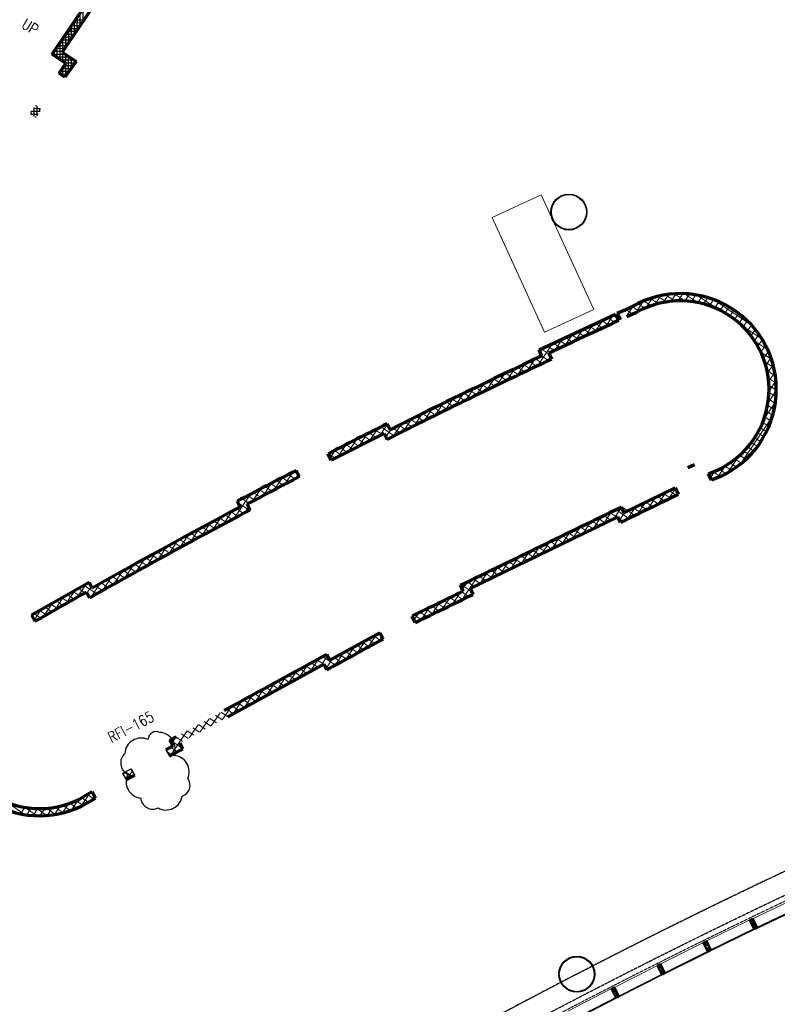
# Model space of a CAD drawing. Header units: millimetres. Extents: x 98667 to 994031, y -2704 to 533009.
# Tile 189 of 256: x 619193 to 640217, y 357176 to 384505. Entities that reach past the tile are written whole.
import ezdxf

# ---------------------------------------------------------------- set-up
doc = ezdxf.new("R2010")
doc.units = ezdxf.units.MM
for name, pattern in [('AP03000E0$0$CENTER', [50.8, 31.75, -6.35, 6.35, -6.35]), ('AP03000E0$0$HIDDEN', [9.525, 6.35, -3.175]), ('AP03000E0$0$HIDDENX2', [19.05, 12.7, -6.35]), ('sp00000g0$0$CENTER', [50.8, 31.75, -6.35, 6.35, -6.35])]:
    doc.linetypes.add(name, pattern=pattern)
for name, color, linetype, lineweight in [('0_F&B AREA', 3, 'Continuous', 0), ('A-ANNO-TARG', 4, 'Continuous', 30), ('A-WALL-FULL', 6, 'Continuous', 70), ('A-WALL-PATT', 5, 'Continuous', 15), ('AP03000E0$0$A-FLOR-EDGE', 1, 'AP03000E0$0$HIDDENX2', 15), ('AP03000E0$0$A-GLAZ-FULL-EXTR', 2, 'Continuous', 20), ('AP03000E0$0$A-GLAZ-MULL-EXTR', 3, 'Continuous', 35), ('AP03000E0$0$A-WALL-FNSH', 1, 'Continuous', 15), ('AP0400R00$0$A-WALL FULL', 6, 'Continuous', 25)]:
    doc.layers.add(name, color=color, linetype=linetype, lineweight=lineweight)
for name, color, linetype in [('A-COL ENCLOUSER INNER', 1, 'Continuous'), ('A-COL ENCLOUSER OUTER', 6, 'Continuous'), ('A-WALL-PATT-50', 5, 'Continuous'), ('sp00000g0$0$S-GRID', 1, 'sp00000g0$0$CENTER')]:
    doc.layers.add(name, color=color, linetype=linetype)
doc.layers.add('A-REV 20150828_DOOR SHIFT CHANGE', color=7, linetype='Continuous', plot=False)
doc.layers.add('AP03000E0$0$A-Slab Edge Guide', color=55, linetype='Continuous', lineweight=15, plot=False)
doc.styles.add('SOM-TEXT', font='SIMPLEX.shx', dxfattribs={"width": 0.8})

msp = doc.modelspace()

# ---------------------------------------------------------------- linework, layer by layer
at = {"color": 251, "linetype": 'AP03000E0$0$CENTER'}
for p, q in [((639492, 359536), (639623, 359266)), ((638208, 358910), (638340, 358641)), ((636929, 358275), (637063, 358007)), ((635654, 357629), (635791, 357362))]:
    msp.add_line(p, q, dxfattribs=at)
at = {"layer": '0_F&B AREA', "color": 251}
for p, q in [((633666, 379640), (632302, 379015)), ((635123, 376457), (633666, 379640)), ((632302, 379015), (633759, 375833)), ((633759, 375833), (635123, 376457))]:
    msp.add_line(p, q, dxfattribs=at)
at = {"layer": 'A-COL ENCLOUSER INNER', "color": 251}
for centre, radius in [((634433, 379166), 494), ((634433, 379166), 485), ((634653, 358012), 494), ((634653, 358012), 485)]:
    msp.add_circle(centre, radius, dxfattribs=at)
at = {"layer": 'A-COL ENCLOUSER OUTER', "color": 251}
for centre in [(634433, 379166), (634653, 358012)]:
    msp.add_circle(centre, 500, dxfattribs=at)
at = {"layer": 'A-REV 20150828_DOOR SHIFT CHANGE', "color": 251}
for centre, radius, start, end in [((622565, 364109), 458, 65.8969, 175.8969), ((622987, 364510), 235, 65.8969, 175.8969), ((623052, 364268), 458, 336.1193, 86.1193), ((622356, 363880), 360, 133.2718, 243.2718), ((623439, 363626), 458, 336.1193, 86.1193), ((622603, 363353), 458, 153.5025, 263.5025), ((623612, 363253), 310, 287.3908, 37.3908), ((623252, 363027), 458, 241.2669, 351.2669), ((622887, 362930), 337, 185.3573, 295.3573)]:
    msp.add_arc(centre, radius, start, end, dxfattribs=at)
at = {"layer": 'A-WALL-FULL', "color": 251}
for p, q in [((620092, 383550), (623887, 389182)), ((624228, 389332), (620369, 383604)), ((620478, 383290), (620092, 383550)), ((620369, 383604), (620758, 383343)), ((620285, 383024), (620478, 383290)), ((620758, 383343), (620448, 382906)), ((620448, 382907), (620285, 383024)), ((620448, 382906), (620448, 382907))]:
    msp.add_line(p, q, dxfattribs=at)
at = {"layer": 'A-WALL-FULL', "color": 251, "linetype": 'ByBlock'}
for p, q in [((633606, 375341), (635729, 376334)), ((635729, 376334), (635813, 376152)), ((635957, 376437), (635775, 376350)), ((635775, 376350), (635858, 376171)), ((635957, 376437), (636204, 376550)), ((635957, 376437), (635957, 376437)), ((635957, 376437), (635957, 376437)), ((636290, 376369), (636040, 376255)), ((633684, 375177), (633606, 375341)), ((633873, 375246), (633951, 375082)), ((629394, 373288), (629476, 373125)), ((629304, 373021), (627841, 372281)), ((629387, 372857), (629304, 373021)), ((627841, 372281), (627751, 372456)), ((626863, 371993), (626951, 371823)), ((637733, 372076), (637915, 372159)), ((638309, 371901), (638550, 372004)), ((638392, 371720), (638309, 371901)), ((638639, 371825), (638392, 371720)), ((635962, 370817), (637383, 371508)), ((637383, 371508), (637470, 371329)), ((625315, 370979), (625230, 371138)), ((625501, 371055), (625585, 370896)), ((635883, 370978), (635962, 370817)), ((635792, 370710), (631692, 368715)), ((635870, 370549), (635792, 370710)), ((621120, 368887), (619519, 367976)), ((621208, 368731), (621120, 368887)), ((631503, 368645), (631425, 368807)), ((631692, 368715), (631770, 368553)), ((619519, 367976), (619617, 367806)), ((630170, 367773), (630083, 367953)), ((627799, 366731), (629185, 367490)), ((629185, 367490), (629281, 367314)), ((627713, 366889), (627799, 366731)), ((627634, 366617), (624967, 365157)), ((627720, 366459), (627634, 366617)), ((623449, 364349), (623363, 364507)), ((623635, 364428), (623720, 364269)), ((621200, 363072), (620976, 362942)), ((621301, 362900), (621200, 363072)), ((621076, 362769), (621301, 362900))]:
    msp.add_line(p, q, dxfattribs=at)
for centre, radius, start, end in [((637528, 374242), 2661, 294.6857, 119.8413), ((637527, 374242), 2461, 294.5816, 120.1741), ((728269, 175616), 220823, 114.75177, 115.30736), ((720711, 191291), 203240, 115.27005, 116.70144), ((721165, 190386), 204452, 115.33301, 116.6451), ((667317, 296401), 85731, 116.25357, 117.48451), ((664103, 298942), 81996, 117.01143, 118.2991), ((1582046, -1434277), 2043087, 117.870623, 117.916627), ((1493200, -1386786), 1955311, 115.953642, 116.005799), ((717574, 197591), 196206, 117.95873, 119.44137), ((717574, 197590), 196407, 118.01714, 119.38355), ((-7891318, 17874627), 19470256, 295.9592273, 295.9738214), ((728819, 177022), 219826, 119.35864, 119.78617), ((567829, 338548), 61122, 29.29848, 29.46746), ((3516313, -5557538), 6591037, 115.9563808, 115.970115), ((-628537, 2953335), 2875669, 295.957816, 295.993279), ((619747, 365045), 2636, 120.2945, 300.2945), ((1568032, -1347907), 1955311, 118.69215, 118.744306), ((619747, 365045), 2436, 120.2945, 300.2984), ((-8726036, 17443137), 19470256, 298.7027904, 298.7123288), ((-8726036, 17443137), 19470256, 298.6977347, 298.6983088), ((3788104, -5417237), 6591037, 118.6948882, 118.6968345), ((-758643, 2885885), 2875669, 298.723334, 298.731786), ((-758643, 2885885), 2875669, 298.696323, 298.701499)]:
    msp.add_arc(centre, radius, start, end, dxfattribs=at)
at = {"layer": 'A-WALL-PATT', "color": 251, "linetype": 'Continuous'}
for p, q in [((620872, 384350), (620872, 384709)), ((620861, 384334), (620620, 384335)), ((620712, 384113), (620713, 384472)), ((620968, 384492), (620727, 384493)), ((620393, 383640), (620394, 383999)), ((620647, 384017), (620407, 384018)), ((620754, 384175), (620514, 384176)), ((620553, 383877), (620554, 384236)), ((620434, 383700), (620193, 383701)), ((620234, 383454), (620235, 383763)), ((620540, 383858), (620300, 383859)), ((620462, 383541), (620104, 383542)), ((620392, 383347), (620393, 383587)), ((620550, 383051), (620552, 383481)), ((620700, 383382), (620340, 383383)), ((620391, 382947), (620392, 383171)), ((620672, 383223), (620430, 383224)), ((620710, 383276), (620710, 383375)), ((620560, 383065), (620315, 383065)), ((620448, 382906), (620448, 382906)), ((637050, 376656), (637203, 376883)), ((637118, 376871), (637374, 376698)), ((637264, 376689), (637407, 376900)), ((637362, 376897), (637655, 376699)), ((637464, 376702), (637599, 376902)), ((637641, 376900), (638002, 376656)), ((637654, 376699), (637783, 376890)), ((637835, 376683), (637959, 376867)), ((636278, 376364), (636503, 376698)), ((636346, 376626), (636539, 376496)), ((636516, 376703), (636718, 376566)), ((636567, 376508), (636756, 376788)), ((636699, 376770), (636914, 376625)), ((636820, 376599), (636988, 376847)), ((636899, 376827), (637131, 376671)), ((637978, 376864), (638539, 376485)), ((638008, 376655), (638128, 376834)), ((638173, 376616), (638291, 376791)), ((638332, 376567), (638447, 376739)), ((638448, 376738), (639501, 376026)), ((638484, 376509), (638598, 376678)), ((638630, 376442), (638743, 376609)), ((636018, 376465), (636212, 376334)), ((636029, 376279), (636217, 376557)), ((636187, 376542), (636374, 376416)), ((638770, 376366), (638882, 376532)), ((638904, 376281), (639017, 376447)), ((639033, 376188), (639145, 376354)), ((635166, 375853), (635381, 376171)), ((635176, 376075), (635368, 375946)), ((635344, 376154), (635536, 376024)), ((635445, 375982), (635661, 376302)), ((635512, 376232), (635704, 376102)), ((635679, 376310), (635767, 376251)), ((635724, 376111), (635788, 376206)), ((636038, 376260), (636043, 376256)), ((639156, 376086), (639269, 376253)), ((639273, 375976), (639387, 376145)), ((634325, 375460), (634541, 375778)), ((634606, 375591), (634821, 375909)), ((634674, 375840), (634864, 375712)), ((634841, 375919), (635032, 375790)), ((634886, 375722), (635101, 376040)), ((635009, 375997), (635199, 375868)), ((639231, 376017), (639793, 375638)), ((639384, 375856), (639500, 376028)), ((639489, 375728), (639607, 375902)), ((633738, 375158), (633980, 375516)), ((634003, 375527), (634194, 375398)), ((634044, 375327), (634260, 375647)), ((634171, 375605), (634361, 375477)), ((634339, 375684), (634529, 375555)), ((634506, 375762), (634696, 375634)), ((639586, 375589), (639707, 375768)), ((639590, 375583), (639952, 375338)), ((639677, 375439), (639801, 375623)), ((633633, 375286), (633700, 375385)), ((633668, 375370), (633882, 375226)), ((633836, 375449), (634027, 375319)), ((639759, 375278), (639888, 375469)), ((639759, 375277), (640053, 375078)), ((639832, 375102), (639968, 375303)), ((632997, 374628), (633218, 374956)), ((633280, 374763), (633501, 375090)), ((633343, 375015), (633536, 374885)), ((633510, 375094), (633702, 374964)), ((633562, 374898), (633738, 375158)), ((633676, 375173), (633869, 375043)), ((633844, 375031), (633892, 375103)), ((633892, 375103), (633921, 375145)), ((639863, 375015), (640120, 374842)), ((639895, 374911), (640038, 375123)), ((632429, 374356), (632652, 374685)), ((632679, 374698), (632871, 374568)), ((632713, 374492), (632935, 374821)), ((632845, 374777), (633037, 374647)), ((633011, 374857), (633203, 374727)), ((633177, 374936), (633369, 374806)), ((639928, 374779), (640161, 374622)), ((639944, 374701), (640098, 374929)), ((639977, 374467), (640146, 374716)), ((631860, 374080), (632083, 374411)), ((632145, 374218), (632368, 374548)), ((632182, 374459), (632374, 374329)), ((632348, 374538), (632539, 374409)), ((632513, 374618), (632705, 374488)), ((639967, 374562), (640182, 374416)), ((639987, 374198), (640178, 374479)), ((631288, 373801), (631513, 374133)), ((631523, 374138), (631714, 374009)), ((631574, 373941), (631798, 374272)), ((631687, 374218), (631879, 374089)), ((631852, 374299), (632044, 374169)), ((632017, 374379), (632209, 374249)), ((639960, 373874), (640188, 374211)), ((639985, 374358), (640188, 374221)), ((639986, 374165), (640180, 374034)), ((631001, 373660), (631226, 373993)), ((631029, 373897), (631220, 373768)), ((631194, 373977), (631385, 373848)), ((631358, 374058), (631549, 373929)), ((639848, 373425), (640165, 373894)), ((639974, 373982), (640160, 373856)), ((630426, 373376), (630652, 373711)), ((630537, 373654), (630728, 373526)), ((630701, 373735), (630892, 373606)), ((630714, 373518), (630940, 373853)), ((630865, 373816), (631056, 373687)), ((639913, 373640), (640089, 373521)), ((639949, 373807), (640129, 373686)), ((629848, 373088), (630076, 373425)), ((629884, 373330), (630074, 373201)), ((630047, 373411), (630237, 373282)), ((630137, 373233), (630364, 373569)), ((630210, 373492), (630401, 373364)), ((630374, 373573), (630564, 373445)), ((639185, 372161), (640076, 373479)), ((639811, 373326), (639980, 373211)), ((639867, 373480), (640039, 373363)), ((628895, 373040), (629086, 372911)), ((628897, 372815), (629127, 373156)), ((629058, 373122), (629248, 372993)), ((629188, 372963), (629400, 373276)), ((629221, 373203), (629450, 373048)), ((629353, 372923), (629462, 373084)), ((629385, 373284), (629402, 373272)), ((629450, 373048), (629585, 372957)), ((629462, 373084), (629497, 373136)), ((629558, 372943), (629787, 373281)), ((629558, 373167), (629748, 373038)), ((629721, 373248), (629911, 373120)), ((639746, 373178), (639914, 373065)), ((628315, 372521), (628547, 372865)), ((628408, 372794), (628600, 372665)), ((628570, 372876), (628762, 372747)), ((628606, 372668), (628838, 373011)), ((628732, 372958), (628924, 372829)), ((629354, 372921), (629398, 372892)), ((629398, 372892), (629423, 372875)), ((639499, 372770), (639665, 372658)), ((639590, 372900), (639756, 372788)), ((639672, 373036), (639839, 372924)), ((627810, 372341), (627961, 372565)), ((627925, 372546), (628113, 372419)), ((628023, 372373), (628255, 372716)), ((628086, 372629), (628275, 372501)), ((628247, 372712), (628438, 372583)), ((639292, 372527), (639460, 372413)), ((639400, 372646), (639567, 372533)), ((627765, 372463), (627951, 372337)), ((638834, 371924), (639150, 372393)), ((639049, 372308), (639222, 372191)), ((639175, 372415), (639345, 372299)), ((626550, 371611), (626780, 371951)), ((626803, 371963), (626918, 371885)), ((638360, 371790), (638486, 371977)), ((638436, 371956), (638633, 371822)), ((638549, 371786), (638775, 372121)), ((638608, 372031), (638797, 371904)), ((638766, 372116), (638948, 371993)), ((638913, 372208), (639090, 372089)), ((626252, 371453), (626486, 371800)), ((626321, 371714), (626507, 371588)), ((626481, 371797), (626666, 371672)), ((626642, 371880), (626825, 371757)), ((626848, 371769), (626922, 371878)), ((638343, 371827), (638459, 371748)), ((625655, 371137), (625894, 371491)), ((625841, 371464), (626030, 371336)), ((625953, 371295), (626191, 371647)), ((626001, 371547), (626189, 371420)), ((626161, 371631), (626348, 371504)), ((637189, 371191), (637391, 371491)), ((637226, 371432), (637418, 371303)), ((625249, 371103), (625296, 371173)), ((625349, 370969), (625596, 371333)), ((625365, 371210), (625553, 371083)), ((625524, 371295), (625712, 371168)), ((625682, 371379), (625871, 371252)), ((636617, 370913), (636841, 371245)), ((636732, 371191), (636923, 371062)), ((636897, 371272), (637088, 371142)), ((636903, 371052), (637127, 371384)), ((637062, 371352), (637253, 371223)), ((624840, 370498), (625080, 370854)), ((625140, 370659), (625349, 370969)), ((625218, 370927), (625405, 370800)), ((625254, 371094), (625514, 370918)), ((625440, 370819), (625508, 370920)), ((625508, 370920), (625544, 370974)), ((625515, 370918), (625564, 370885)), ((635676, 370654), (635901, 370987)), ((635736, 370907), (636100, 370661)), ((635901, 370987), (636264, 370741)), ((636046, 370634), (636270, 370966)), ((636238, 370951), (636429, 370821)), ((636331, 370774), (636556, 371106)), ((636403, 371031), (636594, 370902)), ((636567, 371111), (636759, 370982)), ((624539, 370337), (624780, 370693)), ((624585, 370588), (624772, 370462)), ((624743, 370673), (624930, 370547)), ((624901, 370758), (625088, 370631)), ((625059, 370843), (625246, 370716)), ((635077, 370586), (635269, 370456)), ((635104, 370376), (635329, 370708)), ((635242, 370666), (635434, 370536)), ((635390, 370515), (635615, 370848)), ((635407, 370746), (635599, 370616)), ((635571, 370826), (635763, 370697)), ((635816, 370661), (635935, 370581)), ((635839, 370613), (635984, 370827)), ((623935, 370010), (624177, 370369)), ((624112, 370333), (624299, 370207)), ((624237, 370174), (624479, 370532)), ((624269, 370419), (624456, 370292)), ((624427, 370504), (624614, 370377)), ((634533, 370098), (634758, 370430)), ((634583, 370345), (634775, 370215)), ((634748, 370425), (634939, 370296)), ((634819, 370237), (635043, 370569)), ((634912, 370505), (635104, 370376)), ((623328, 369679), (623572, 370040)), ((623632, 369845), (623875, 370205)), ((623640, 370077), (623827, 369951)), ((623797, 370163), (623984, 370037)), ((623954, 370248), (624141, 370122)), ((633962, 369820), (634186, 370152)), ((634089, 370104), (634280, 369975)), ((634247, 369959), (634472, 370291)), ((634253, 370184), (634445, 370055)), ((634418, 370265), (634610, 370135)), ((623023, 369512), (623268, 369874)), ((623170, 369820), (623356, 369694)), ((623326, 369906), (623513, 369780)), ((623483, 369992), (623670, 369866)), ((633391, 369542), (633615, 369874)), ((633430, 369783), (633621, 369654)), ((633594, 369863), (633786, 369734)), ((633676, 369681), (633901, 370013)), ((633759, 369944), (633951, 369814)), ((633924, 370024), (634115, 369894)), ((622412, 369174), (622658, 369539)), ((622701, 369563), (622887, 369437)), ((622718, 369343), (622964, 369707)), ((622857, 369649), (623043, 369523)), ((623013, 369735), (623199, 369609)), ((632819, 369264), (633044, 369595)), ((632935, 369542), (633127, 369413)), ((633100, 369623), (633291, 369493)), ((633105, 369403), (633329, 369734)), ((633265, 369703), (633456, 369574)), ((622078, 369217), (622263, 369092)), ((622105, 369003), (622352, 369370)), ((622233, 369304), (622419, 369178)), ((622389, 369390), (622575, 369264)), ((622545, 369476), (622731, 369351)), ((632248, 368985), (632472, 369317)), ((632276, 369222), (632467, 369092)), ((632441, 369302), (632632, 369172)), ((632534, 369125), (632758, 369456)), ((632606, 369382), (632797, 369253)), ((632770, 369462), (632962, 369333)), ((621488, 368659), (621738, 369028)), ((621612, 368957), (621797, 368832)), ((621767, 369044), (621953, 368919)), ((621797, 368832), (622046, 369199)), ((621922, 369131), (622108, 369005)), ((631475, 368409), (631901, 369039)), ((631782, 368981), (631973, 368852)), ((631947, 369061), (632138, 368932)), ((631963, 368846), (632187, 369178)), ((632111, 369141), (632303, 369012)), ((620786, 368470), (621036, 368840)), ((620828, 368721), (621011, 368597)), ((620981, 368809), (621153, 368692)), ((621105, 368658), (621184, 368775)), ((621153, 368692), (621333, 368571)), ((621179, 368485), (621430, 368855)), ((621302, 368783), (621487, 368658)), ((621457, 368870), (621642, 368745)), ((631452, 368820), (631733, 368631)), ((631478, 368697), (631616, 368900)), ((631617, 368901), (631808, 368771)), ((620165, 368118), (620413, 368485)), ((620366, 368458), (620548, 368335)), ((620476, 368295), (620724, 368662)), ((620520, 368546), (620702, 368423)), ((620674, 368633), (620857, 368510)), ((621058, 368589), (621105, 368658)), ((621081, 368550), (621178, 368484)), ((630904, 368131), (631128, 368462)), ((631130, 368463), (631321, 368334)), ((631190, 368270), (631414, 368601)), ((631295, 368543), (631486, 368414)), ((631460, 368624), (631651, 368495)), ((631761, 368548), (631768, 368558)), ((619596, 367843), (619790, 368130)), ((619853, 367941), (620101, 368308)), ((619904, 368195), (620085, 368073)), ((620058, 368283), (620239, 368161)), ((620212, 368371), (620393, 368248)), ((630333, 367852), (630557, 368184)), ((630471, 368142), (630662, 368013)), ((630618, 367991), (630842, 368323)), ((630636, 368223), (630827, 368093)), ((630801, 368303), (630992, 368173)), ((630965, 368383), (631157, 368254)), ((619597, 368020), (619778, 367898)), ((619750, 368108), (619932, 367985)), ((630136, 367844), (630271, 368045)), ((630142, 367982), (630333, 367853)), ((630306, 368062), (630498, 367933)), ((619608, 367821), (619624, 367810)), ((628852, 367080), (629097, 367441)), ((628863, 367313), (629049, 367188)), ((629020, 367399), (629205, 367273)), ((629157, 367247), (629247, 367380)), ((629176, 367485), (629202, 367467)), ((628243, 366746), (628488, 367108)), ((628393, 367056), (628579, 366930)), ((628548, 366913), (628792, 367275)), ((628550, 367142), (628736, 367016)), ((628706, 367227), (628892, 367102)), ((627246, 366405), (627491, 366767)), ((627550, 366571), (627736, 366846)), ((627599, 366826), (627953, 366587)), ((627696, 366504), (627880, 366775)), ((627923, 366799), (628110, 366673)), ((627939, 366579), (628184, 366942)), ((628080, 366885), (628266, 366758)), ((628236, 366970), (628423, 366844)), ((626942, 366238), (627187, 366601)), ((626973, 366483), (627159, 366357)), ((627129, 366569), (627316, 366443)), ((627286, 366655), (627473, 366529)), ((627443, 366740), (627629, 366614)), ((627642, 366606), (627797, 366501)), ((626334, 365905), (626579, 366267)), ((626503, 366226), (626689, 366100)), ((626638, 366072), (626883, 366434)), ((626659, 366312), (626846, 366186)), ((626816, 366397), (627003, 366271)), ((625725, 365572), (625970, 365934)), ((626029, 365739), (626274, 366101)), ((626033, 365969), (626220, 365843)), ((626190, 366054), (626376, 365928)), ((626346, 366140), (626533, 366014)), ((625421, 365406), (625666, 365768)), ((625563, 365711), (625750, 365585)), ((625720, 365797), (625906, 365671)), ((625876, 365883), (626063, 365757)), ((624813, 365073), (625058, 365435)), ((625093, 365454), (625280, 365328)), ((625117, 365239), (625362, 365601)), ((625250, 365540), (625436, 365414)), ((625406, 365626), (625593, 365500)), ((624509, 364906), (624753, 365268)), ((624623, 365197), (624810, 365071)), ((624780, 365283), (624966, 365157)), ((624937, 365368), (625123, 365242)), ((623900, 364573), (624145, 364935)), ((623997, 364854), (624183, 364728)), ((624154, 364940), (624340, 364814)), ((624204, 364740), (624449, 365102)), ((624310, 365025), (624497, 364899)), ((624467, 365111), (624653, 364985)), ((623377, 364082), (623841, 364769)), ((623412, 364417), (623537, 364602)), ((623527, 364597), (623713, 364471)), ((623684, 364683), (623870, 364557)), ((623840, 364768), (624027, 364642)), ((623370, 364511), (623716, 364277)), ((623382, 364312), (623568, 364186)), ((623270, 364208), (623316, 364276)), ((623281, 364188), (623411, 364100)), ((623680, 364247), (623709, 364290)), ((622071, 363567), (622099, 363610)), ((622129, 363626), (622315, 363500)), ((622159, 363415), (622320, 363653)), ((622285, 363712), (622290, 363709)), ((620889, 362669), (621136, 363035)), ((621073, 362998), (621257, 362874)), ((621194, 362837), (621271, 362951)), ((618836, 362786), (619349, 362439)), ((620160, 362442), (620319, 362677)), ((620382, 362487), (620559, 362748)), ((620388, 362695), (620601, 362551)), ((620581, 362756), (620781, 362620)), ((620622, 362559), (620827, 362862)), ((620757, 362828), (620949, 362699)), ((620920, 362910), (621104, 362785)), ((619216, 362463), (619338, 362643)), ((619327, 362645), (619675, 362410)), ((619388, 362434), (619514, 362620)), ((619567, 362415), (619699, 362609)), ((619662, 362610), (619949, 362417)), ((619755, 362409), (619893, 362613)), ((619937, 362616), (620189, 362446)), ((619952, 362417), (620099, 362635)), ((620175, 362647), (620404, 362492))]:
    msp.add_line(p, q, dxfattribs=at)
at = {"layer": 'A-WALL-PATT-50', "color": 251, "linetype": 'Continuous'}
for p, q in [((620951, 384468), (620952, 384826)), ((620792, 384231), (620793, 384590)), ((620872, 384350), (620872, 384708)), ((620807, 384255), (620567, 384255)), ((620861, 384334), (620621, 384335)), ((620632, 383995), (620633, 384353)), ((620914, 384413), (620674, 384414)), ((620712, 384113), (620713, 384471)), ((620968, 384492), (620728, 384493)), ((620393, 383640), (620394, 383998)), ((620647, 384017), (620407, 384018)), ((620701, 384096), (620461, 384097)), ((620473, 383758), (620474, 384117)), ((620754, 384175), (620514, 384176)), ((620553, 383877), (620554, 384235)), ((620434, 383700), (620194, 383701)), ((620234, 383453), (620235, 383762)), ((620487, 383779), (620247, 383780)), ((620540, 383858), (620301, 383859)), ((620313, 383400), (620315, 383880)), ((620594, 383938), (620354, 383938)), ((620462, 383541), (620101, 383542)), ((620380, 383621), (620140, 383621)), ((620155, 383506), (620155, 383643)), ((620581, 383461), (620220, 383462)), ((620392, 383347), (620393, 383587)), ((620472, 383294), (620472, 383534)), ((620551, 383392), (620552, 383481)), ((620630, 383158), (620631, 383428)), ((620544, 383382), (620339, 383383)), ((620391, 382943), (620392, 383169)), ((620677, 383223), (620431, 383224)), ((620487, 383303), (620458, 383303)), ((620471, 382936), (620472, 383280)), ((620734, 383302), (620488, 383303)), ((620700, 383382), (620545, 383382)), ((620550, 383047), (620551, 383391)), ((620710, 383269), (620710, 383375)), ((620312, 383000), (620312, 383058)), ((620563, 383065), (620317, 383065)), ((620506, 382985), (620332, 382986)), ((620620, 383144), (620374, 383145)), ((620449, 382906), (620442, 382906)), ((619595, 381818), (619595, 382065)), ((619660, 382115), (619631, 382115)), ((619674, 381833), (619675, 382104)), ((619705, 381876), (619511, 381877)), ((619515, 381874), (619516, 381955)), ((619762, 381956), (619516, 381956)), ((619769, 382035), (619574, 382036)), ((619648, 381797), (619623, 381797)), ((619754, 381944), (619754, 382046))]:
    msp.add_line(p, q, dxfattribs=at)
at = {"layer": 'AP03000E0$0$A-FLOR-EDGE', "color": 251, "linetype": 'AP03000E0$0$HIDDEN'}
msp.add_arc((459073, 495000), 179716, 311, 11.47253, dxfattribs=at)
at = {"layer": 'AP03000E0$0$A-GLAZ-FULL-EXTR', "color": 251}
for p, q in [((640765, 360143), (639509, 359544)), ((639625, 359300), (640881, 359899)), ((640883, 359894), (639628, 359295)), ((639633, 359284), (640889, 359883)), ((640894, 359872), (639638, 359273)), ((638225, 358919), (639475, 359528)), ((639594, 359285), (638343, 358676)), ((638346, 358671), (639596, 359280)), ((639601, 359269), (638351, 358660)), ((638356, 358649), (639607, 359258)), ((639585, 359261), (639580, 359272)), ((639581, 359269), (639587, 359272)), ((639584, 359264), (639581, 359269)), ((639589, 359266), (639584, 359264)), ((639585, 359274), (639596, 359280)), ((639591, 359264), (639585, 359274)), ((639587, 359272), (639589, 359266)), ((639601, 359269), (639591, 359264)), ((639596, 359280), (639594, 359285)), ((639596, 359280), (639601, 359269)), ((639607, 359258), (639601, 359269)), ((639628, 359295), (639625, 359300)), ((639639, 359300), (639628, 359295)), ((639628, 359295), (639633, 359284)), ((639633, 359284), (639644, 359289)), ((639638, 359273), (639633, 359284)), ((639644, 359289), (639639, 359300)), ((639645, 359300), (639640, 359297)), ((639640, 359297), (639643, 359292)), ((639643, 359292), (639648, 359295)), ((639649, 359292), (639644, 359303)), ((639648, 359295), (639645, 359300)), ((638191, 358902), (636945, 358283)), ((637065, 358041), (638311, 358660)), ((638314, 358655), (637068, 358036)), ((637073, 358025), (638319, 358644)), ((638325, 358633), (637079, 358014)), ((638303, 358636), (638298, 358647)), ((638299, 358644), (638305, 358647)), ((638302, 358639), (638299, 358644)), ((638307, 358642), (638302, 358639)), ((638303, 358650), (638314, 358655)), ((638309, 358639), (638303, 358650)), ((638305, 358647), (638307, 358642)), ((638319, 358644), (638309, 358639)), ((638311, 358660), (638314, 358655)), ((638314, 358655), (638319, 358644)), ((638319, 358644), (638325, 358633)), ((638343, 358676), (638346, 358671)), ((638356, 358676), (638346, 358671)), ((638346, 358671), (638351, 358660)), ((638351, 358660), (638362, 358665)), ((638351, 358660), (638356, 358649)), ((638362, 358665), (638356, 358676)), ((638363, 358676), (638358, 358673)), ((638358, 358673), (638360, 358668)), ((638360, 358668), (638366, 358670)), ((638367, 358668), (638362, 358678)), ((638366, 358670), (638363, 358676)), ((635671, 357637), (636912, 358266)), ((637034, 358026), (635793, 357397)), ((635796, 357391), (637037, 358020)), ((637042, 358009), (635801, 357381)), ((637026, 358001), (637021, 358012)), ((637022, 358009), (637027, 358012)), ((637025, 358004), (637022, 358009)), ((637026, 358015), (637037, 358020)), ((637031, 358004), (637026, 358015)), ((637027, 358012), (637030, 358007)), ((637042, 358009), (637031, 358004)), ((637037, 358020), (637034, 358026)), ((637037, 358020), (637042, 358009)), ((637048, 357999), (637042, 358009)), ((637068, 358036), (637065, 358041)), ((637079, 358041), (637068, 358036)), ((637068, 358036), (637073, 358025)), ((637073, 358025), (637084, 358031)), ((637079, 358014), (637073, 358025)), ((637084, 358031), (637079, 358041)), ((637086, 358041), (637080, 358039)), ((637080, 358039), (637083, 358033)), ((637083, 358033), (637088, 358036)), ((637090, 358033), (637084, 358044)), ((637088, 358036), (637086, 358041)), ((635807, 357370), (637048, 357999)), ((637030, 358007), (637025, 358004)), ((635638, 357620), (634402, 356982)), ((634526, 356742), (635762, 357381)), ((635765, 357375), (634529, 356737)), ((634534, 356726), (635770, 357365)), ((635776, 357354), (634540, 356715)), ((635754, 357356), (635749, 357367)), ((635750, 357364), (635755, 357367)), ((635753, 357359), (635750, 357364)), ((635758, 357362), (635753, 357359)), ((635754, 357370), (635765, 357375)), ((635759, 357359), (635754, 357370)), ((635755, 357367), (635758, 357362)), ((635770, 357365), (635759, 357359)), ((635762, 357381), (635765, 357375)), ((635765, 357375), (635770, 357365)), ((635770, 357365), (635776, 357354)), ((635793, 357397), (635796, 357391)), ((635807, 357397), (635796, 357391)), ((635796, 357391), (635801, 357381)), ((635801, 357381), (635812, 357386)), ((635801, 357381), (635807, 357370)), ((635812, 357386), (635807, 357397)), ((635813, 357397), (635808, 357394)), ((635808, 357394), (635811, 357389)), ((635811, 357389), (635816, 357391)), ((635817, 357389), (635812, 357399)), ((635816, 357391), (635813, 357397))]:
    msp.add_line(p, q, dxfattribs=at)
at = {"layer": 'AP03000E0$0$A-GLAZ-FULL-EXTR', "color": 251, "linetype": 'Continuous'}
for p, q in [((639586, 359273), (639597, 359278)), ((639591, 359264), (639586, 359275)), ((639588, 359270), (639598, 359275)), ((639594, 359265), (639589, 359276)), ((639589, 359267), (639600, 359272)), ((639590, 359264), (639601, 359269)), ((639597, 359267), (639592, 359277)), ((639600, 359268), (639594, 359279)), ((639628, 359294), (639642, 359294)), ((639629, 359293), (639629, 359295)), ((639630, 359291), (639643, 359290)), ((639632, 359297), (639640, 359297)), ((639632, 359287), (639632, 359297)), ((639632, 359287), (639640, 359287)), ((639633, 359284), (639633, 359284)), ((639635, 359285), (639635, 359298)), ((639638, 359286), (639638, 359300)), ((639639, 359300), (639639, 359300)), ((639641, 359288), (639641, 359295)), ((638304, 358648), (638317, 358648)), ((638305, 358646), (638305, 358651)), ((638305, 358645), (638319, 358645)), ((638307, 358651), (638316, 358651)), ((638307, 358642), (638314, 358642)), ((638308, 358639), (638308, 358652)), ((638312, 358640), (638312, 358654)), ((638313, 358655), (638314, 358655)), ((638315, 358642), (638315, 358653)), ((638318, 358644), (638318, 358647)), ((638346, 358670), (638356, 358676)), ((638347, 358668), (638358, 358673)), ((638352, 358660), (638347, 358671)), ((638348, 358665), (638359, 358670)), ((638355, 358662), (638350, 358673)), ((638350, 358662), (638361, 358667)), ((638358, 358663), (638353, 358674)), ((638361, 358665), (638356, 358675)), ((637026, 358014), (637037, 358020)), ((637032, 358004), (637026, 358015)), ((637028, 358012), (637038, 358017)), ((637035, 358006), (637029, 358016)), ((637029, 358009), (637040, 358014)), ((637030, 358006), (637041, 358011)), ((637038, 358007), (637032, 358018)), ((637040, 358009), (637035, 358019)), ((637069, 358034), (637082, 358034)), ((637071, 358037), (637081, 358037)), ((637071, 358031), (637071, 358037)), ((637071, 358031), (637084, 358031)), ((637072, 358028), (637079, 358028)), ((637074, 358025), (637074, 358039)), ((637077, 358040), (637079, 358040)), ((637077, 358027), (637077, 358040)), ((637080, 358029), (637080, 358038)), ((637083, 358030), (637083, 358032)), ((635754, 357370), (635767, 357370)), ((635756, 357366), (635769, 357366)), ((635757, 357364), (635757, 357371)), ((635757, 357363), (635767, 357363)), ((635759, 357360), (635761, 357360)), ((635760, 357373), (635766, 357373)), ((635760, 357359), (635760, 357373)), ((635763, 357361), (635763, 357375)), ((635766, 357363), (635766, 357372)), ((635769, 357364), (635769, 357366)), ((635797, 357390), (635807, 357395)), ((635803, 357381), (635797, 357392)), ((635798, 357387), (635809, 357392)), ((635799, 357384), (635810, 357390)), ((635806, 357383), (635800, 357394)), ((635801, 357381), (635812, 357387)), ((635808, 357384), (635803, 357395)), ((635811, 357386), (635806, 357396))]:
    msp.add_line(p, q, dxfattribs=at)
at = {"layer": 'AP03000E0$0$A-GLAZ-MULL-EXTR', "color": 251}
for p, q in [((639483, 359532), (639443, 359512)), ((639443, 359512), (639556, 359278)), ((639447, 359511), (639485, 359529)), ((639534, 359330), (639447, 359511)), ((639498, 359535), (639465, 359519)), ((639465, 359519), (639466, 359517)), ((639466, 359517), (639504, 359535)), ((639485, 359529), (639483, 359532)), ((639542, 359560), (639497, 359538)), ((639497, 359538), (639498, 359535)), ((639503, 359538), (639540, 359556)), ((639504, 359535), (639503, 359538)), ((639540, 359556), (639627, 359376)), ((639655, 359326), (639542, 359560)), ((639627, 359376), (639652, 359324)), ((639558, 359279), (639534, 359330)), ((639580, 359279), (639555, 359267)), ((639555, 359267), (639558, 359273)), ((639556, 359278), (639558, 359273)), ((639594, 359296), (639558, 359279)), ((639558, 359273), (639596, 359292)), ((639558, 359273), (639578, 359283)), ((639615, 359310), (639577, 359292)), ((639577, 359292), (639579, 359289)), ((639578, 359283), (639580, 359279)), ((639579, 359289), (639612, 359305)), ((639598, 359298), (639594, 359296)), ((639596, 359292), (639611, 359260)), ((639616, 359262), (639598, 359298)), ((639611, 359260), (639616, 359262)), ((639612, 359305), (639629, 359269)), ((639616, 359307), (639615, 359310)), ((639652, 359324), (639616, 359307)), ((639619, 359303), (639657, 359321)), ((639634, 359271), (639619, 359303)), ((639629, 359269), (639634, 359271)), ((639657, 359321), (639637, 359311)), ((639637, 359311), (639639, 359307)), ((639639, 359307), (639664, 359319)), ((639657, 359321), (639655, 359326)), ((639664, 359319), (639657, 359321)), ((638199, 358906), (638159, 358886)), ((638159, 358886), (638273, 358653)), ((638163, 358885), (638200, 358903)), ((638251, 358705), (638163, 358885)), ((638214, 358910), (638181, 358894)), ((638181, 358894), (638182, 358891)), ((638182, 358891), (638220, 358909)), ((638200, 358903), (638199, 358906)), ((638257, 358935), (638212, 358913)), ((638212, 358913), (638214, 358910)), ((638218, 358912), (638256, 358931)), ((638220, 358909), (638218, 358912)), ((638256, 358931), (638344, 358751)), ((638372, 358701), (638257, 358935)), ((638276, 358654), (638251, 358705)), ((638298, 358654), (638273, 358642)), ((638273, 358653), (638276, 358648)), ((638273, 358642), (638276, 358648)), ((638311, 358672), (638276, 358654)), ((638276, 358648), (638314, 358667)), ((638276, 358648), (638296, 358658)), ((638333, 358685), (638295, 358667)), ((638295, 358667), (638296, 358664)), ((638296, 358664), (638329, 358680)), ((638296, 358658), (638298, 358654)), ((638316, 358674), (638311, 358672)), ((638314, 358667), (638329, 358636)), ((638334, 358638), (638316, 358674)), ((638329, 358680), (638347, 358645)), ((638329, 358636), (638334, 358638)), ((638334, 358683), (638333, 358685)), ((638369, 358700), (638334, 358683)), ((638336, 358678), (638374, 358697)), ((638352, 358647), (638336, 358678)), ((638344, 358751), (638369, 358700)), ((638347, 358645), (638352, 358647)), ((638374, 358697), (638354, 358687)), ((638354, 358687), (638356, 358682)), ((638356, 358682), (638381, 358695)), ((638374, 358697), (638372, 358701)), ((638381, 358695), (638374, 358697)), ((636978, 358299), (636933, 358277)), ((636939, 358277), (636976, 358295)), ((636976, 358295), (637066, 358117)), ((637094, 358067), (636978, 358299)), ((636920, 358270), (636879, 358250)), ((636879, 358250), (636996, 358018)), ((636883, 358249), (636921, 358268)), ((636973, 358070), (636883, 358249)), ((636934, 358274), (636901, 358258)), ((636901, 358258), (636903, 358255)), ((636903, 358255), (636940, 358274)), ((636921, 358268), (636920, 358270)), ((636933, 358277), (636934, 358274)), ((636940, 358274), (636939, 358277)), ((636999, 358019), (636973, 358070)), ((637021, 358019), (636996, 358007)), ((636996, 358018), (636998, 358013)), ((636996, 358007), (636998, 358013)), ((636998, 358013), (637036, 358032)), ((636998, 358013), (637018, 358023)), ((637034, 358037), (636999, 358019)), ((637055, 358051), (637018, 358032)), ((637018, 358032), (637019, 358029)), ((637018, 358023), (637021, 358019)), ((637019, 358029), (637052, 358046)), ((637039, 358039), (637034, 358037)), ((637036, 358032), (637052, 358001)), ((637056, 358003), (637039, 358039)), ((637052, 358046), (637070, 358010)), ((637056, 358048), (637055, 358051)), ((637092, 358066), (637056, 358048)), ((637059, 358044), (637097, 358063)), ((637074, 358012), (637059, 358044)), ((637066, 358117), (637092, 358066)), ((637070, 358010), (637074, 358012)), ((637097, 358063), (637077, 358052)), ((637077, 358052), (637079, 358048)), ((637079, 358048), (637103, 358060)), ((637097, 358063), (637094, 358067)), ((637103, 358060), (637097, 358063)), ((637052, 358001), (637056, 358003)), ((635605, 357604), (635650, 357627)), ((635724, 357372), (635605, 357604)), ((635647, 357622), (635609, 357603)), ((635609, 357603), (635701, 357425)), ((635648, 357619), (635647, 357622)), ((635686, 357638), (635648, 357619)), ((635650, 357627), (635651, 357624)), ((635651, 357624), (635684, 357641)), ((635663, 357634), (635703, 357654)), ((635665, 357631), (635663, 357634)), ((635702, 357650), (635665, 357631)), ((635684, 357641), (635686, 357638)), ((635793, 357472), (635702, 357650)), ((635703, 357654), (635822, 357423)), ((635819, 357421), (635793, 357472)), ((635701, 357425), (635727, 357374)), ((635749, 357374), (635724, 357361)), ((635726, 357368), (635724, 357372)), ((635724, 357361), (635726, 357368)), ((635764, 357387), (635726, 357368)), ((635726, 357368), (635746, 357378)), ((635727, 357374), (635762, 357392)), ((635746, 357378), (635749, 357374)), ((635760, 357394), (635798, 357414)), ((635762, 357392), (635760, 357394)), ((635780, 357356), (635764, 357387)), ((635799, 357411), (635766, 357394)), ((635766, 357394), (635784, 357358)), ((635780, 357401), (635784, 357403)), ((635798, 357365), (635780, 357401)), ((635784, 357358), (635780, 357356)), ((635784, 357403), (635819, 357421)), ((635824, 357418), (635786, 357399)), ((635786, 357399), (635802, 357368)), ((635798, 357414), (635799, 357411)), ((635802, 357368), (635798, 357365)), ((635824, 357418), (635804, 357408)), ((635804, 357408), (635806, 357403)), ((635806, 357403), (635831, 357416)), ((635822, 357423), (635824, 357418)), ((635831, 357416), (635824, 357418))]:
    msp.add_line(p, q, dxfattribs=at)
at = {"layer": 'AP03000E0$0$A-GLAZ-MULL-EXTR', "color": 251, "linetype": 'AP03000E0$0$HIDDENX2'}
for p, q in [((639536, 359329), (639471, 359465)), ((639547, 359335), (639482, 359470)), ((639483, 359498), (639528, 359520)), ((639488, 359487), (639533, 359508)), ((639550, 359503), (639615, 359367)), ((639561, 359508), (639626, 359373)), ((639547, 359307), (639637, 359350)), ((639556, 359289), (639547, 359307)), ((639601, 359311), (639556, 359289)), ((639609, 359351), (639564, 359329)), ((639615, 359340), (639570, 359318)), ((639646, 359332), (639601, 359311)), ((639637, 359350), (639646, 359332)), ((638254, 358704), (638187, 358839)), ((638199, 358872), (638244, 358895)), ((638265, 358710), (638199, 358845)), ((638204, 358861), (638249, 358883)), ((638266, 358878), (638332, 358743)), ((638277, 358883), (638343, 358749)), ((638265, 358682), (638354, 358726)), ((638273, 358664), (638265, 358682)), ((638318, 358686), (638273, 358664)), ((638326, 358726), (638281, 358704)), ((638332, 358715), (638287, 358693)), ((638363, 358708), (638318, 358686)), ((638354, 358726), (638363, 358708)), ((636976, 358069), (636909, 358203)), ((636920, 358237), (636964, 358259)), ((636987, 358075), (636920, 358209)), ((636925, 358226), (636970, 358248)), ((636987, 358242), (637054, 358108)), ((636987, 358047), (637076, 358092)), ((636996, 358029), (636987, 358047)), ((637041, 358051), (636996, 358029)), ((636998, 358248), (637065, 358114)), ((637049, 358092), (637004, 358069)), ((637054, 358080), (637009, 358058)), ((637085, 358074), (637041, 358051)), ((637076, 358092), (637085, 358074)), ((635635, 357557), (635703, 357424)), ((635690, 357614), (635646, 357591)), ((635646, 357563), (635714, 357429)), ((635696, 357603), (635652, 357580)), ((635781, 357464), (635713, 357597)), ((635792, 357469), (635724, 357603)), ((635804, 357447), (635715, 357401)), ((635715, 357401), (635724, 357384)), ((635724, 357384), (635768, 357406)), ((635731, 357424), (635776, 357447)), ((635737, 357413), (635781, 357436)), ((635768, 357406), (635813, 357429)), ((635813, 357429), (635804, 357447))]:
    msp.add_line(p, q, dxfattribs=at)
at = {"layer": 'AP03000E0$0$A-GLAZ-MULL-EXTR', "color": 251, "linetype": 'Continuous'}
for p, q in [((639556, 359268), (639558, 359268)), ((639557, 359271), (639565, 359271)), ((639557, 359267), (639557, 359270)), ((639560, 359274), (639571, 359274)), ((639560, 359269), (639560, 359274)), ((639563, 359270), (639563, 359276)), ((639566, 359277), (639578, 359277)), ((639566, 359272), (639566, 359277)), ((639569, 359273), (639569, 359279)), ((639573, 359280), (639579, 359280)), ((639573, 359275), (639573, 359280)), ((639576, 359276), (639576, 359282)), ((639579, 359278), (639579, 359281)), ((639638, 359312), (639649, 359312)), ((639638, 359309), (639643, 359309)), ((639639, 359307), (639639, 359313)), ((639643, 359309), (639643, 359314)), ((639645, 359315), (639656, 359315)), ((639646, 359310), (639646, 359316)), ((639649, 359312), (639649, 359317)), ((639651, 359318), (639663, 359318)), ((639652, 359313), (639652, 359319)), ((639655, 359315), (639655, 359320)), ((639658, 359316), (639658, 359320)), ((639662, 359318), (639662, 359319)), ((638274, 358644), (638279, 358644)), ((638275, 358648), (638285, 358648)), ((638275, 358642), (638275, 358646)), ((638278, 358644), (638278, 358649)), ((638280, 358651), (638292, 358651)), ((638281, 358645), (638281, 358651)), ((638284, 358647), (638284, 358653)), ((638287, 358654), (638298, 358654)), ((638287, 358649), (638287, 358654)), ((638290, 358650), (638290, 358656)), ((638293, 358657), (638296, 358657)), ((638294, 358652), (638294, 358657)), ((638297, 358653), (638297, 358656)), ((638354, 358687), (638354, 358687)), ((638355, 358685), (638362, 358685)), ((638357, 358689), (638368, 358689)), ((638357, 358683), (638357, 358689)), ((638360, 358685), (638360, 358690)), ((638364, 358692), (638375, 358692)), ((638364, 358686), (638364, 358692)), ((638367, 358688), (638367, 358693)), ((638370, 358695), (638380, 358695)), ((638370, 358689), (638370, 358695)), ((638373, 358691), (638373, 358696)), ((638376, 358692), (638376, 358696)), ((638380, 358694), (638380, 358695)), ((636997, 358008), (637000, 358008)), ((636998, 358011), (637006, 358011)), ((636999, 358008), (636999, 358013)), ((637001, 358015), (637012, 358015)), ((637002, 358009), (637002, 358015)), ((637005, 358011), (637005, 358017)), ((637007, 358018), (637018, 358018)), ((637008, 358013), (637008, 358018)), ((637012, 358014), (637012, 358020)), ((637014, 358021), (637020, 358021)), ((637015, 358016), (637015, 358021)), ((637018, 358017), (637018, 358023)), ((637077, 358052), (637087, 358052)), ((637078, 358049), (637078, 358053)), ((637078, 358049), (637081, 358049)), ((637082, 358049), (637082, 358055)), ((637083, 358056), (637094, 358056)), ((637085, 358051), (637085, 358057)), ((637088, 358053), (637088, 358058)), ((637089, 358059), (637100, 358059)), ((637091, 358054), (637091, 358060)), ((637094, 358056), (637094, 358061)), ((637095, 358062), (637099, 358062)), ((637097, 358057), (637097, 358062)), ((637101, 358059), (637101, 358061)), ((635725, 357364), (635748, 357376)), ((635726, 357362), (635725, 357365)), ((635729, 357364), (635727, 357368)), ((635732, 357365), (635730, 357370)), ((635735, 357367), (635733, 357371)), ((635738, 357368), (635735, 357373)), ((635740, 357370), (635738, 357374)), ((635743, 357371), (635741, 357376)), ((635746, 357373), (635744, 357377)), ((635805, 357405), (635828, 357417)), ((635808, 357404), (635806, 357409)), ((635811, 357406), (635809, 357410)), ((635814, 357407), (635812, 357412)), ((635817, 357409), (635814, 357413)), ((635820, 357410), (635817, 357415)), ((635822, 357412), (635820, 357416)), ((635825, 357413), (635823, 357418)), ((635828, 357415), (635827, 357417))]:
    msp.add_line(p, q, dxfattribs=at)
at = {"layer": 'AP03000E0$0$A-GLAZ-MULL-EXTR', "color": 251, "linetype": 'AP03000E0$0$HIDDENX2'}
for centre, radius, start, end in [((639494, 359475), 25, 115.7381, 205.7381), ((639494, 359475), 12.5, 115.7381, 205.7381), ((639539, 359497), 25, 25.7381, 115.7381), ((639539, 359497), 12.5, 25.7381, 115.7381), ((639559, 359340), 25, 205.7381, 295.7381), ((639559, 359340), 12.5, 205.7381, 295.7381), ((639604, 359362), 12.5, 295.7381, 25.7381), ((639604, 359362), 25, 295.7381, 25.7381), ((638210, 358850), 25, 116.1938, 206.1938), ((638210, 358850), 12.5, 116.1938, 206.1938), ((638255, 358872), 25, 26.1938, 116.1938), ((638255, 358872), 12.5, 26.1938, 116.1938), ((638276, 358715), 25, 206.1938, 296.1938), ((638276, 358715), 12.5, 206.1938, 296.1938), ((638321, 358737), 12.5, 296.1938, 26.1938), ((638321, 358737), 25, 296.1938, 26.1938), ((636931, 358214), 25, 116.6494, 206.6494), ((636931, 358214), 12.5, 116.6494, 206.6494), ((636976, 358237), 25, 26.6494, 116.6494), ((636976, 358237), 12.5, 26.6494, 116.6494), ((636998, 358080), 25, 206.6494, 296.6494), ((636998, 358080), 12.5, 206.6494, 296.6494), ((637043, 358103), 12.5, 296.6494, 26.6494), ((637043, 358103), 25, 296.6494, 26.6494), ((635657, 357569), 25, 117.105, 207.105), ((635657, 357569), 12.5, 117.105, 207.105), ((635702, 357591), 25, 27.105, 117.105), ((635702, 357591), 12.5, 27.105, 117.105), ((635770, 357458), 12.5, 297.105, 27.105), ((635770, 357458), 25, 297.105, 27.105), ((635726, 357435), 25, 207.105, 297.105), ((635726, 357435), 12.5, 207.105, 297.105)]:
    msp.add_arc(centre, radius, start, end, dxfattribs=at)
at = {"layer": 'AP03000E0$0$A-GLAZ-MULL-EXTR', "color": 251}
for centre, start, end in [((639607, 359262), 53.7988, 177.6775), ((639608, 359262), 53.7988, 177.6775), ((639608, 359261), 53.7988, 177.6775), ((639609, 359260), 53.7988, 177.6775), ((639609, 359259), 53.7988, 177.6775), ((639610, 359258), 53.7988, 177.6775), ((639634, 359275), 53.7988, 177.6775), ((639635, 359275), 53.7988, 177.6775), ((639635, 359274), 53.7988, 177.6775), ((639636, 359273), 53.7988, 177.6775), ((639636, 359272), 53.7988, 177.6775), ((639637, 359271), 53.7988, 177.6775), ((638325, 358638), 54.2544, 178.1331), ((638326, 358637), 54.2544, 178.1331), ((638326, 358636), 54.2544, 178.1331), ((638327, 358635), 54.2544, 178.1331), ((638327, 358634), 54.2544, 178.1331), ((638327, 358633), 54.2544, 178.1331), ((638352, 358651), 54.2544, 178.1331), ((638353, 358650), 54.2544, 178.1331), ((638353, 358649), 54.2544, 178.1331), ((638354, 358648), 54.2544, 178.1331), ((638354, 358648), 54.2544, 178.1331), ((638354, 358647), 54.2544, 178.1331), ((637075, 358017), 54.71, 178.5887), ((637075, 358016), 54.71, 178.5887), ((637076, 358015), 54.71, 178.5887), ((637076, 358014), 54.71, 178.5887), ((637077, 358013), 54.71, 178.5887), ((637077, 358012), 54.71, 178.5887), ((637048, 358003), 54.71, 178.5887), ((637049, 358002), 54.71, 178.5887), ((637049, 358001), 54.71, 178.5887), ((637049, 358000), 54.71, 178.5887), ((637050, 358000), 54.71, 178.5887), ((637050, 357999), 54.71, 178.5887), ((635776, 357358), 55.1657, 179.0443), ((635777, 357357), 55.1657, 179.0443), ((635777, 357357), 55.1657, 179.0443), ((635778, 357355), 55.1657, 179.0443), ((635777, 357356), 55.1657, 179.0443), ((635778, 357354), 55.1657, 179.0443), ((635803, 357372), 55.1657, 179.0443), ((635803, 357371), 55.1657, 179.0443), ((635804, 357370), 55.1657, 179.0443), ((635804, 357369), 55.1657, 179.0443), ((635805, 357368), 55.1657, 179.0443), ((635805, 357368), 55.1657, 179.0443)]:
    msp.add_arc(centre, 2.83, start, end, dxfattribs=at)
at = {"layer": 'AP03000E0$0$A-Slab Edge Guide', "color": 251, "linetype": 'AP03000E0$0$HIDDEN'}
for centre, start, end in [((459073, 495000), 311, 11.42421), ((717516, 197696), 89.99998, 131.00001)]:
    msp.add_arc(centre, 180466, start, end, dxfattribs=at)
at = {"layer": 'AP03000E0$0$A-WALL-FNSH', "color": 251, "linetype": 'AP03000E0$0$HIDDEN'}
for centre, radius, start, end in [((459073, 495000), 179861, 311, 11.46315), ((459073, 495000), 179866, 311, 11.46283), ((717516, 197696), 179866, 89.99998, 131.00001), ((717516, 197696), 179861, 89.99998, 131.00001), ((717516, 197696), 179716, 89.99998, 131.00001)]:
    msp.add_arc(centre, radius, start, end, dxfattribs=at)
at = {"layer": 'AP0400R00$0$A-WALL FULL', "color": 251}
for p, q in [((623252, 364241), (623348, 364066)), ((623348, 364066), (623348, 364066)), ((622059, 363588), (622287, 363713)), ((622159, 363415), (622059, 363588)), ((622383, 363538), (622159, 363415)), ((622287, 363713), (622383, 363538)), ((622387, 363538), (622287, 363713))]:
    msp.add_line(p, q, dxfattribs=at)
at = {"layer": 'sp00000g0$0$S-GRID', "color": 251}
for centre, start, end in [((459073, 495000), 310.99999, 11.42421), ((717516, 197696), 90, 130.99999)]:
    msp.add_arc(centre, 180466, start, end, dxfattribs=at)

# ---------------------------------------------------------------- texts
at = {"layer": 'A-ANNO-TARG', "color": 251, "style": 'SOM-TEXT', "width": 0.8}
msp.add_text('UP', height=300, rotation=329.3863, dxfattribs=at).set_placement((619218, 384292, 0))
at = {"layer": 'A-REV 20150828_DOOR SHIFT CHANGE', "color": 251, "style": 'SOM-TEXT', "width": 0.8}
msp.add_text('RFI-165', height=300, rotation=27.7196, dxfattribs=at).set_placement((621743, 364423))

doc.saveas('drawing.dxf')
